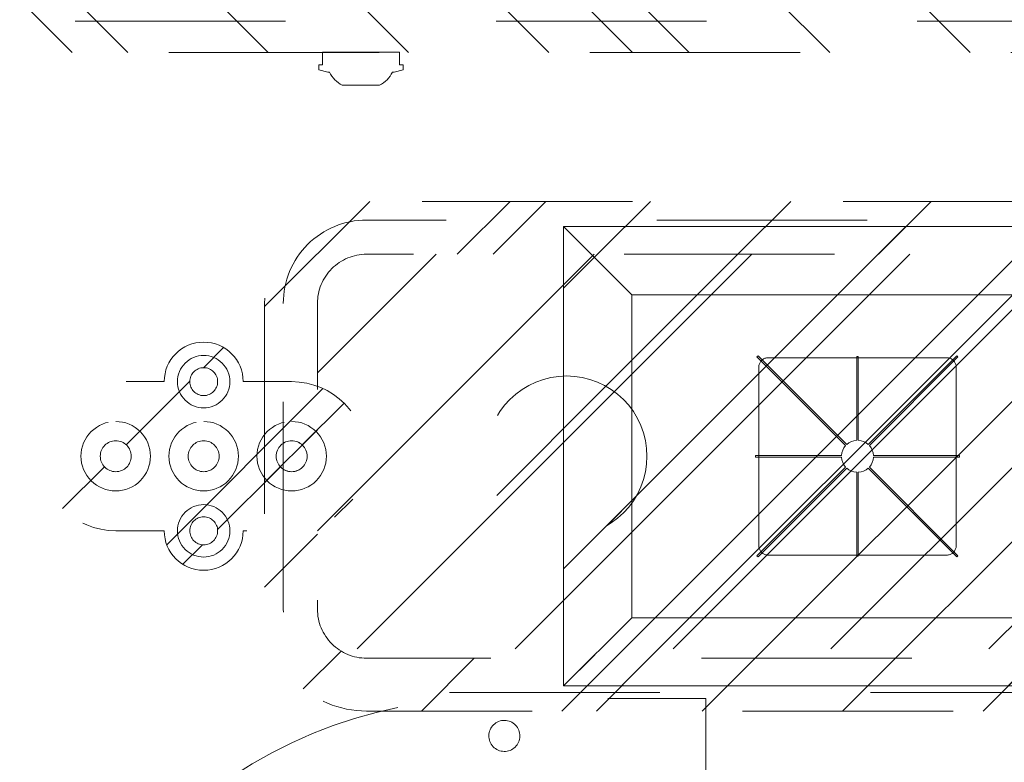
# Model space of a CAD drawing. Header units: inches. Extents: x -456 to -299, y -255 to -14.
# Tile 34 of 45: x -382.01 to -375.78, y -27.37 to -22.66. Entities that reach past the tile are written whole.
import ezdxf

# ---------------------------------------------------------------- set-up
doc = ezdxf.new("R2010")
doc.units = ezdxf.units.IN
doc.header["$LTSCALE"] = 32
doc.header["$MEASUREMENT"] = 0
doc.header["$PDMODE"] = 1
doc.header["$PDSIZE"] = -2
doc.linetypes.add('Dash Style-1', pattern=[0.083328, 0.041656, -0.041672])
for name, color, linetype, lineweight in [('Black', 7, 'Continuous', 18), ('DashLine', 7, 'Dash Style-1', 13), ('DashLineFill', 7, 'Dash Style-1', 13), ('Dean-Bezel', 7, 'Continuous', 18), ('Drawing', 7, 'Continuous', 18), ('ElecComp', 7, 'Continuous', 25), ('Metal-Black', 7, 'Continuous', 18), ('None', 7, 'Continuous', 18), ('SolidLine', 7, 'Continuous', 15), ('Wood_1-H', 7, 'Continuous', 13)]:
    doc.layers.add(name, color=color, linetype=linetype, lineweight=lineweight)
doc.layers.add('Metal-Leg', color=7, linetype='Continuous', lineweight=18, true_color=0x4c4c4c)
doc.layers.add('Textile-Cushion', color=7, linetype='Continuous', lineweight=18, true_color=0x4c4c4c)
pattern_1 = [(45, (0, 0), (-1.613, 1.9357), []), (45, (-1.0608, 1.0608), (-0.472346, 0.41676), [])]

# ---------------------------------------------------------------- blocks, each defined once
blk = doc.blocks.new('Group-31')
at = {"layer": 'Textile-Cushion', "color": 31, "linetype": 'Continuous', "true_color": 0xffc198}
for p, q in [((-4.9174, 1.2795), (-5.6693, 0.5276)), ((-3.9174, 1.2795), (-5.6693, -0.4724)), ((-2.9174, 1.2795), (-5.4174, -1.2204)), ((-1.9174, 1.2795), (-4.4174, -1.2204)), ((-0.9174, 1.2795), (-3.4174, -1.2204)), ((0.0826, 1.2795), (-2.4174, -1.2204)), ((1.0826, 1.2795), (-1.4174, -1.2204)), ((2.0826, 1.2795), (-0.4174, -1.2204)), ((3.0826, 1.2795), (0.5826, -1.2204)), ((4.0826, 1.2795), (1.5826, -1.2204)), ((5.0826, 1.2795), (2.5826, -1.2204)), ((5.6693, 0.8662), (3.5826, -1.2204)), ((5.6693, -0.1338), (4.5826, -1.2204))]:
    blk.add_line(p, q, dxfattribs=at)
blk = doc.blocks.new('SlateShroudSleeve (2D)')
at = {"layer": 'DashLineFill', "linetype": 'Continuous', "lineweight": 13}
h = blk.add_hatch(dxfattribs=at)
h.set_pattern_fill('Steel', color=253, style=0, pattern_type=2)
h.set_pattern_definition(pattern_1)
edge = h.paths.add_edge_path()
edge.add_line((-6.0039, 0.9685), (-6.0039, -0.9685))
edge.add_arc((-5.3583, -0.9685), 0.6457, 180, 225)
edge.add_arc((-5.3583, -0.9685), 0.6457, 225, 270)
edge.add_line((-5.3583, -1.6142), (5.3583, -1.6142))
edge.add_arc((5.3583, -0.9685), 0.6457, 270, 360)
edge.add_line((6.0039, -0.9685), (6.0039, 0.9685))
edge.add_arc((5.3583, 0.9685), 0.6457, 0, 45)
edge.add_arc((5.3583, 0.9685), 0.6457, 45, 90)
edge.add_line((5.3583, 1.6142), (-5.3583, 1.6142))
edge.add_arc((-5.3583, 0.9685), 0.6457, 90, 180)
edge.add_line((-6.0039, 0.9685), (-6.0039, 0.9685))
edge = h.paths.add_edge_path()
edge.add_arc((5.3583, -0.9685), 0.311, 270, 360)
edge.add_line((5.6693, -0.9685), (5.6693, 0.9685))
edge.add_arc((5.3583, 0.9685), 0.311, 360, 405)
edge.add_arc((5.3583, 0.9685), 0.311, 45, 90)
edge.add_line((5.3583, 1.2795), (-5.3583, 1.2795))
edge.add_arc((-5.3583, 0.9685), 0.311, 90, 180)
edge.add_line((-5.6693, 0.9685), (-5.6693, -0.9685))
edge.add_arc((-5.3583, -0.9685), 0.311, 180, 225)
edge.add_arc((-5.3583, -0.9685), 0.311, 225, 270)
edge.add_line((-5.3583, -1.2795), (5.3583, -1.2795))
at = {"layer": 'DashLine', "lineweight": 13, "transparency": 33554687, "flags": 128}
blk.add_lwpolyline([(-5.8858, 0.9685, -0.414214), (-5.3583, 1.4961), (5.3583, 1.4961, -0.414214), (5.8858, 0.9685), (5.8858, -0.9685, -0.414214), (5.3583, -1.4961), (-5.3583, -1.4961, -0.414214), (-5.8858, -0.9685)], format="xyb", close=True, dxfattribs=at)
at = {"layer": 'DashLineFill', "lineweight": 13, "flags": 128}
for points in [[(-6.0039, 0.9685), (-6.0039, -0.9685, 0.198912), (-5.8148, -1.4251, 0.198912), (-5.3583, -1.6142), (5.3583, -1.6142, 0.414214), (6.0039, -0.9685), (6.0039, 0.9685, 0.198912), (5.8148, 1.4251, 0.198912), (5.3583, 1.6142), (-5.3583, 1.6142, 0.414214), (-6.0039, 0.9685)], [(5.3583, -1.2795, 0.414214), (5.6693, -0.9685), (5.6693, 0.9685, 0.198912), (5.5782, 1.1884, 0.198912), (5.3583, 1.2795), (-5.3583, 1.2795, 0.414214), (-5.6693, 0.9685), (-5.6693, -0.9685, 0.198912), (-5.5782, -1.1884, 0.198912), (-5.3583, -1.2795)]]:
    blk.add_lwpolyline(points, format="xyb", close=True, dxfattribs=at)
at = {"layer": 'SolidLine', "linetype": 'Continuous', "lineweight": 5}
blk.add_point((0, 0), dxfattribs=at)
at = {"layer": 'Textile-Cushion', "linetype": 'Continuous', "lineweight": 5}
blk.add_point((0, 0), dxfattribs=at)
at = {"layer": 'Textile-Cushion', "color": 31, "true_color": 0xffc198}
blk.add_blockref('Group-31', (0, 0), dxfattribs=at)
blk = doc.blocks.new('Group-33')
at = {"layer": 'Wood_1-H', "color": 7}
blk.add_blockref('SlateShroudSleeve (2D)', (45, -10.1969), dxfattribs=at)
blk = doc.blocks.new('Group-34')
at = {"layer": 'None'}
blk.add_blockref('Group-33', (0, 0), dxfattribs=at)
blk = doc.blocks.new('SL Lowboy Top (2D)')
at = {"layer": 'None'}
blk.add_blockref('Group-34', (0, 0), dxfattribs=at)
at = {"layer": 'Drawing', "color": 0, "flags": 1}
for tag in ['Tag', 'Catalog', 'Option1', 'Option2', 'Option3', 'Option4', 'Option5', 'Option6', 'Option7', 'Option8', 'Option9', 'Option10', 'Option11', 'Option12', 'Custom', 'FinishGroup', 'Discount', 'Item2', 'Item3', 'Item6', 'Item8', 'Item9', 'Item10', 'Item12', 'Item13', 'Item16', 'Item18', 'Item19', 'Item20', 'Item21', 'Item22', 'Item23', 'Item24', 'Item25', 'Item1', 'Item4', 'Item5', 'Item7', 'Item11', 'Item14', 'Item15', 'Item17']:
    blk.add_attdef(tag, (-60, -24.2677), '', height=0.00709, dxfattribs=at)
blk = doc.blocks.new('1BPJHN-ShroudBracket (2D)')
at = {"layer": 'DashLineFill', "linetype": 'Continuous', "lineweight": 13}
h = blk.add_hatch(dxfattribs=at)
h.set_pattern_fill('Steel', color=253, style=0, pattern_type=2)
h.set_pattern_definition(pattern_1)
edge = h.paths.add_edge_path()
edge.add_line((0.5571, 0.4724), (0.25, 0.4724))
edge.add_arc((0, 0.4724), 0.25, 0, 180)
edge.add_line((-0.25, 0.4724), (-0.5571, 0.4724))
edge.add_arc((-0.5571, 0), 0.4724, 90, 270)
edge.add_line((-0.5571, -0.4724), (-0.25, -0.4724))
edge.add_arc((0, -0.4724), 0.25, 180, 360)
edge.add_line((0.25, -0.4724), (0.5571, -0.4724))
edge.add_arc((0.5571, 0), 0.4724, 270, 450)
edge.add_line((0.5571, 0.4724), (0.5571, 0.4724))
edge = h.paths.add_edge_path()
edge.add_arc((0, 0), 0.0979, 180, 360)
edge.add_arc((0, 0), 0.0979, 0, 180)
edge.add_line((-0.098, 0), (-0.098, 0))
edge = h.paths.add_edge_path()
edge.add_arc((0, 0.4724), 0.0885, 180, 360)
edge.add_arc((0, 0.4724), 0.0885, 0, 180)
edge.add_line((-0.0885, 0.4724), (-0.0885, 0.4724))
edge = h.paths.add_edge_path()
edge.add_arc((-0.5571, 0), 0.098, 180, 360)
edge.add_arc((-0.5571, 0), 0.098, 0, 180)
edge.add_line((-0.655, 0), (-0.655, 0))
edge = h.paths.add_edge_path()
edge.add_arc((0.5571, 0), 0.098, 180, 360)
edge.add_arc((0.5571, 0), 0.098, 0, 180)
edge.add_line((0.4591, 0), (0.4591, 0))
edge = h.paths.add_edge_path()
edge.add_arc((0, -0.4724), 0.0885, 180, 360)
edge.add_arc((0, -0.4724), 0.0885, 0, 180)
edge.add_line((-0.0885, -0.4724), (-0.0885, -0.4724))
at = {"layer": 'DashLine', "flags": 128}
for points in [[(0, 0.6384), (0.0163, 0.6376), (0.0324, 0.6353), (0.0482, 0.6313), (0.0635, 0.6258), (0.0783, 0.6188), (0.0922, 0.6105), (0.1053, 0.6008), (0.1174, 0.5898), (0.1283, 0.5778), (0.138, 0.5647), (0.1464, 0.5507), (0.1534, 0.536), (0.1589, 0.5206), (0.1628, 0.5048), (0.1652, 0.4887), (0.166, 0.4724), (0.1652, 0.4562), (0.1628, 0.4401), (0.1589, 0.4243), (0.1534, 0.4089), (0.1464, 0.3942), (0.138, 0.3802), (0.1283, 0.3671), (0.1174, 0.3551), (0.1053, 0.3441), (0.0922, 0.3344), (0.0783, 0.326), (0.0635, 0.3191), (0.0482, 0.3136), (0.0324, 0.3096), (0.0163, 0.3072), (0, 0.3064), (-0.0163, 0.3072), (-0.0324, 0.3096), (-0.0482, 0.3136), (-0.0635, 0.3191), (-0.0783, 0.326), (-0.0922, 0.3344), (-0.1053, 0.3441), (-0.1174, 0.3551), (-0.1283, 0.3671), (-0.138, 0.3802), (-0.1464, 0.3942), (-0.1534, 0.4089), (-0.1589, 0.4243), (-0.1628, 0.4401), (-0.1652, 0.4562), (-0.166, 0.4724), (-0.1652, 0.4887), (-0.1628, 0.5048), (-0.1589, 0.5206), (-0.1534, 0.536), (-0.1464, 0.5507), (-0.138, 0.5647), (-0.1283, 0.5778), (-0.1174, 0.5898), (-0.1053, 0.6008), (-0.0922, 0.6105), (-0.0783, 0.6188), (-0.0635, 0.6258), (-0.0482, 0.6313), (-0.0324, 0.6353), (-0.0163, 0.6376)], [(-0.5571, 0.22), (-0.5355, 0.2189), (-0.5142, 0.2158), (-0.4932, 0.2105), (-0.4729, 0.2033), (-0.4534, 0.194), (-0.4349, 0.1829), (-0.4175, 0.1701), (-0.4015, 0.1556), (-0.387, 0.1396), (-0.3742, 0.1222), (-0.3631, 0.1037), (-0.3538, 0.0842), (-0.3466, 0.0639), (-0.3413, 0.0429), (-0.3381, 0.0216), (-0.3371, 0), (-0.3381, -0.0216), (-0.3413, -0.0429), (-0.3466, -0.0639), (-0.3538, -0.0842), (-0.3631, -0.1037), (-0.3742, -0.1222), (-0.387, -0.1396), (-0.4015, -0.1556), (-0.4175, -0.1701), (-0.4349, -0.1829), (-0.4534, -0.194), (-0.4729, -0.2033), (-0.4932, -0.2105), (-0.5142, -0.2158), (-0.5355, -0.2189), (-0.5571, -0.22), (-0.5787, -0.2189), (-0.6, -0.2158), (-0.6209, -0.2105), (-0.6413, -0.2033), (-0.6608, -0.194), (-0.6793, -0.1829), (-0.6967, -0.1701), (-0.7127, -0.1556), (-0.7271, -0.1396), (-0.74, -0.1222), (-0.7511, -0.1037), (-0.7603, -0.0842), (-0.7676, -0.0639), (-0.7729, -0.0429), (-0.776, -0.0216), (-0.7771, 0), (-0.776, 0.0216), (-0.7729, 0.0429), (-0.7676, 0.0639), (-0.7603, 0.0842), (-0.7511, 0.1037), (-0.74, 0.1222), (-0.7271, 0.1396), (-0.7127, 0.1556), (-0.6967, 0.1701), (-0.6793, 0.1829), (-0.6608, 0.194), (-0.6413, 0.2033), (-0.6209, 0.2105), (-0.6, 0.2158), (-0.5787, 0.2189)], [(0, 0.22), (0.0216, 0.2189), (0.0429, 0.2158), (0.0639, 0.2105), (0.0842, 0.2033), (0.1037, 0.194), (0.1222, 0.1829), (0.1396, 0.1701), (0.1556, 0.1556), (0.1701, 0.1396), (0.1829, 0.1222), (0.194, 0.1037), (0.2033, 0.0842), (0.2105, 0.0639), (0.2158, 0.0429), (0.2189, 0.0216), (0.22, 0), (0.2189, -0.0216), (0.2158, -0.0429), (0.2105, -0.0639), (0.2033, -0.0842), (0.194, -0.1037), (0.1829, -0.1222), (0.1701, -0.1396), (0.1556, -0.1556), (0.1396, -0.1701), (0.1222, -0.1829), (0.1037, -0.194), (0.0842, -0.2033), (0.0639, -0.2105), (0.0429, -0.2158), (0.0216, -0.2189), (0, -0.22), (-0.0216, -0.2189), (-0.0429, -0.2158), (-0.0639, -0.2105), (-0.0842, -0.2033), (-0.1037, -0.194), (-0.1222, -0.1829), (-0.1396, -0.1701), (-0.1556, -0.1556), (-0.1701, -0.1396), (-0.1829, -0.1222), (-0.194, -0.1037), (-0.2033, -0.0842), (-0.2105, -0.0639), (-0.2158, -0.0429), (-0.2189, -0.0216), (-0.22, 0), (-0.2189, 0.0216), (-0.2158, 0.0429), (-0.2105, 0.0639), (-0.2033, 0.0842), (-0.194, 0.1037), (-0.1829, 0.1222), (-0.1701, 0.1396), (-0.1556, 0.1556), (-0.1396, 0.1701), (-0.1222, 0.1829), (-0.1037, 0.194), (-0.0842, 0.2033), (-0.0639, 0.2105), (-0.0429, 0.2158), (-0.0216, 0.2189)], [(0.5571, 0.22), (0.5787, 0.2189), (0.6, 0.2158), (0.6209, 0.2105), (0.6413, 0.2033), (0.6608, 0.194), (0.6793, 0.1829), (0.6967, 0.1701), (0.7127, 0.1556), (0.7271, 0.1396), (0.74, 0.1222), (0.7511, 0.1037), (0.7603, 0.0842), (0.7676, 0.0639), (0.7729, 0.0429), (0.776, 0.0216), (0.7771, 0), (0.776, -0.0216), (0.7729, -0.0429), (0.7676, -0.0639), (0.7603, -0.0842), (0.7511, -0.1037), (0.74, -0.1222), (0.7271, -0.1396), (0.7127, -0.1556), (0.6967, -0.1701), (0.6793, -0.1829), (0.6608, -0.194), (0.6413, -0.2033), (0.6209, -0.2105), (0.6, -0.2158), (0.5787, -0.2189), (0.5571, -0.22), (0.5355, -0.2189), (0.5142, -0.2158), (0.4932, -0.2105), (0.4729, -0.2033), (0.4534, -0.194), (0.4349, -0.1829), (0.4175, -0.1701), (0.4015, -0.1556), (0.387, -0.1396), (0.3742, -0.1222), (0.3631, -0.1037), (0.3538, -0.0842), (0.3466, -0.0639), (0.3413, -0.0429), (0.3381, -0.0216), (0.3371, 0), (0.3381, 0.0216), (0.3413, 0.0429), (0.3466, 0.0639), (0.3538, 0.0842), (0.3631, 0.1037), (0.3742, 0.1222), (0.387, 0.1396), (0.4015, 0.1556), (0.4175, 0.1701), (0.4349, 0.1829), (0.4534, 0.194), (0.4729, 0.2033), (0.4932, 0.2105), (0.5142, 0.2158), (0.5355, 0.2189)], [(0.5571, 0.0979), (0.5667, 0.0975), (0.5762, 0.0961), (0.5855, 0.0937), (0.5946, 0.0905), (0.6033, 0.0864), (0.6115, 0.0814), (0.6192, 0.0757), (0.6263, 0.0693), (0.6328, 0.0621), (0.6385, 0.0544), (0.6435, 0.0462), (0.6476, 0.0375), (0.6508, 0.0284), (0.6532, 0.0191), (0.6546, 0.0096), (0.655, 0), (0.6546, -0.0096), (0.6532, -0.0191), (0.6508, -0.0284), (0.6476, -0.0375), (0.6435, -0.0462), (0.6385, -0.0544), (0.6328, -0.0621), (0.6263, -0.0693), (0.6192, -0.0757), (0.6115, -0.0814), (0.6033, -0.0864), (0.5946, -0.0905), (0.5855, -0.0937), (0.5762, -0.0961), (0.5667, -0.0975), (0.5571, -0.098), (0.5475, -0.0975), (0.538, -0.0961), (0.5287, -0.0937), (0.5196, -0.0905), (0.5109, -0.0864), (0.5027, -0.0814), (0.4949, -0.0757), (0.4878, -0.0693), (0.4814, -0.0621), (0.4756, -0.0544), (0.4707, -0.0462), (0.4666, -0.0375), (0.4634, -0.0284), (0.461, -0.0191), (0.4596, -0.0096), (0.4591, 0), (0.4596, 0.0096), (0.461, 0.0191), (0.4634, 0.0284), (0.4666, 0.0375), (0.4707, 0.0462), (0.4756, 0.0544), (0.4814, 0.0621), (0.4878, 0.0693), (0.4949, 0.0757), (0.5027, 0.0814), (0.5109, 0.0864), (0.5196, 0.0905), (0.5287, 0.0937), (0.538, 0.0961), (0.5475, 0.0975)], [(0, -0.3064), (0.0163, -0.3072), (0.0324, -0.3096), (0.0482, -0.3136), (0.0635, -0.3191), (0.0783, -0.326), (0.0922, -0.3344), (0.1053, -0.3441), (0.1174, -0.3551), (0.1283, -0.3671), (0.138, -0.3802), (0.1464, -0.3942), (0.1534, -0.4089), (0.1589, -0.4243), (0.1628, -0.4401), (0.1652, -0.4562), (0.166, -0.4724), (0.1652, -0.4887), (0.1628, -0.5048), (0.1589, -0.5206), (0.1534, -0.536), (0.1464, -0.5507), (0.138, -0.5647), (0.1283, -0.5778), (0.1174, -0.5898), (0.1053, -0.6008), (0.0922, -0.6105), (0.0783, -0.6188), (0.0635, -0.6258), (0.0482, -0.6313), (0.0324, -0.6353), (0.0163, -0.6376), (0, -0.6384), (-0.0163, -0.6376), (-0.0324, -0.6353), (-0.0482, -0.6313), (-0.0635, -0.6258), (-0.0783, -0.6188), (-0.0922, -0.6105), (-0.1053, -0.6008), (-0.1174, -0.5898), (-0.1283, -0.5778), (-0.138, -0.5647), (-0.1464, -0.5507), (-0.1534, -0.536), (-0.1589, -0.5206), (-0.1628, -0.5048), (-0.1652, -0.4887), (-0.166, -0.4724), (-0.1652, -0.4562), (-0.1628, -0.4401), (-0.1589, -0.4243), (-0.1534, -0.4089), (-0.1464, -0.3942), (-0.138, -0.3802), (-0.1283, -0.3671), (-0.1174, -0.3551), (-0.1053, -0.3441), (-0.0922, -0.3344), (-0.0783, -0.326), (-0.0635, -0.3191), (-0.0482, -0.3136), (-0.0324, -0.3096), (-0.0163, -0.3072)]]:
    blk.add_lwpolyline(points, close=True, dxfattribs=at)
at = {"layer": 'DashLineFill', "flags": 128}
for points in [[(0.5571, 0.4724), (0.25, 0.4724, 1), (-0.25, 0.4724), (-0.5571, 0.4724, 1), (-0.5571, -0.4724), (-0.25, -0.4724, 1), (0.25, -0.4724), (0.5571, -0.4724, 1), (0.5571, 0.4724)], [(-0.0885, 0.4724, 1), (0.0885, 0.4724, 1), (-0.0885, 0.4724)], [(-0.655, 0, 1), (-0.4591, 0, 1), (-0.655, 0)], [(-0.098, 0, 1), (0.0979, 0, 1), (-0.098, 0)], [(0.4591, 0, 1), (0.655, 0, 1), (0.4591, 0)], [(-0.0885, -0.4724, 1), (0.0885, -0.4724, 1), (-0.0885, -0.4724)]]:
    blk.add_lwpolyline(points, format="xyb", close=True, dxfattribs=at)
blk = doc.blocks.new('Group-39')
at = {"layer": 'SolidLine', "color": 7}
blk.add_blockref('1BPJHN-ShroudBracket (2D)', (-6.3898, -4.8819), dxfattribs=at)
blk = doc.blocks.new('1BRPT9-Bracket (2D)')
at = {"layer": 'DashLineFill', "linetype": 'Continuous', "lineweight": 13}
h = blk.add_hatch(dxfattribs=at)
h.set_pattern_fill('Steel', color=253, style=0, pattern_type=2)
h.set_pattern_definition(pattern_1)
edge = h.paths.add_edge_path()
edge.add_arc((1.6779, -8.4882), 0.252, 270, 360)
edge.add_line((1.9299, -8.4882), (1.9299, -7.4803))
edge.add_line((1.9299, -7.4803), (2.3236, -7.4803))
edge.add_line((2.3236, -7.4803), (2.3236, 7.4611))
edge.add_line((2.3236, 7.4611), (1.9299, 7.4803))
edge.add_line((1.9299, 7.4803), (1.9299, 8.4882))
edge.add_arc((1.6779, 8.4882), 0.252, 360, 450)
edge.add_line((1.6779, 8.7402), (-2.3221, 8.7402))
edge.add_line((-2.3221, 8.7402), (-2.3221, -8.7402))
edge.add_line((-2.3221, -8.7402), (1.6779, -8.7402))
at = {"layer": 'DashLineFill'}
blk.add_line((2.1268, 7.4611), (2.1268, -7.4803), dxfattribs=at)
at = {"layer": 'DashLineFill', "flags": 128}
blk.add_lwpolyline([(1.6779, -8.7402, 0.414214), (1.9299, -8.4882), (1.9299, -7.4803), (2.3236, -7.4803), (2.3236, 7.4611), (1.9299, 7.4803), (1.9299, 8.4882, 0.414214), (1.6779, 8.7402), (-2.3221, 8.7402), (-2.3221, -8.7402)], format="xyb", close=True, dxfattribs=at)
blk = doc.blocks.new('TL14_upper_leg (2D)')
at = {"layer": 'SolidLine', "flags": 128}
blk.add_lwpolyline([(2.3228, -5.15), (2.4016, -5.15), (2.4016, -5.126), (2.4341, -5.126), (2.4493, -5.1829), (2.4493, -5.1945, -0.157975), (2.5315, -5.2756), (2.5315, -5.5118, -0.156027), (2.4493, -5.5928), (2.4493, -5.6045), (2.4341, -5.6614), (2.4016, -5.6614), (2.4016, -5.6374), (2.3228, -5.6374)], format="xyb", close=True, dxfattribs=at)
blk = doc.blocks.new('StructEnd-C (2D)')
at = {"layer": 'Metal-Black', "color": 7}
blk.add_blockref('1BRPT9-Bracket (2D)', (0, 0), dxfattribs=at)
at = {"layer": 'Metal-Leg', "color": 7}
blk.add_blockref('TL14_upper_leg (2D)', (0, 0), dxfattribs=at)
blk = doc.blocks.new('1BRPXC_Power_Pantry_42x12 (2D)')
at = {"layer": 'DashLine', "flags": 128}
blk.add_lwpolyline([(-7.5, 18.0906, -0.414214), (-4.5866, 21.0039), (-3.2087, 21.0039), (-3.2087, 20.2896), (3.2087, 20.2896), (3.2087, 21.0039), (4.5866, 21.0039, -0.414214), (7.5, 18.0906)], format="xyb", dxfattribs=at)
blk.add_lwpolyline([(-4.4648, 20.8639), (-4.4554, 20.8614), (-4.4464, 20.858), (-4.4378, 20.8537), (-4.4296, 20.8486), (-4.4219, 20.8427), (-4.4149, 20.8361), (-4.4085, 20.8288), (-4.4029, 20.8209), (-4.3981, 20.8125), (-4.3941, 20.8037), (-4.391, 20.7946), (-4.3888, 20.7852), (-4.3876, 20.7756), (-4.3873, 20.766), (-4.3879, 20.7563), (-4.3895, 20.7468), (-4.392, 20.7375), (-4.3955, 20.7284), (-4.3997, 20.7198), (-4.4049, 20.7116), (-4.4107, 20.7039), (-4.4174, 20.6969), (-4.4246, 20.6905), (-4.4325, 20.6849), (-4.4409, 20.6801), (-4.4497, 20.6761), (-4.4588, 20.673), (-4.4682, 20.6709), (-4.4778, 20.6696), (-4.4875, 20.6693), (-4.4971, 20.67), (-4.5066, 20.6715), (-4.516, 20.6741), (-4.525, 20.6775), (-4.5336, 20.6818), (-4.5418, 20.6869), (-4.5495, 20.6928), (-4.5565, 20.6994), (-4.5629, 20.7067), (-4.5685, 20.7145), (-4.5733, 20.7229), (-4.5773, 20.7317), (-4.5804, 20.7408), (-4.5826, 20.7503), (-4.5838, 20.7598), (-4.5841, 20.7695), (-4.5835, 20.7791), (-4.5819, 20.7886), (-4.5794, 20.798), (-4.5759, 20.807), (-4.5717, 20.8157), (-4.5665, 20.8239), (-4.5607, 20.8315), (-4.554, 20.8386), (-4.5468, 20.8449), (-4.5389, 20.8505), (-4.5305, 20.8553), (-4.5217, 20.8593), (-4.5126, 20.8624), (-4.5032, 20.8646), (-4.4936, 20.8658), (-4.4839, 20.8661), (-4.4743, 20.8655)], close=True, dxfattribs=at)
blk = doc.blocks.new('Group-68')
at = {"layer": 'None'}
blk.add_blockref('Group-39', (0, 0), dxfattribs=at)
at = {"layer": 'SolidLine', "color": 7, "rotation": 270}
blk.add_blockref('StructEnd-C (2D)', (0, 0), dxfattribs=at)
at = {"layer": 'SolidLine', "color": 7}
blk.add_blockref('1BRPXC_Power_Pantry_42x12 (2D)', (0, -27.4213), dxfattribs=at)
blk = doc.blocks.new('SL Floating Runoff Desk (2D)')
at = {"layer": 'None'}
blk.add_blockref('Group-68', (0, 0), dxfattribs=at)
at = {"layer": 'Drawing', "color": 0, "flags": 1}
for tag in ['Tag', 'Catalog', 'Option1', 'Option2', 'Option3', 'Option4', 'Option5', 'Option6', 'Option7', 'Option8', 'Option9', 'Option10', 'Option11', 'Option12', 'Custom', 'FinishGroup', 'Discount', 'Item2', 'Item3', 'Item6', 'Item8', 'Item9', 'Item10', 'Item12', 'Item13', 'Item16', 'Item18', 'Item19', 'Item20', 'Item21', 'Item22', 'Item23', 'Item24', 'Item25', 'Item1', 'Item4', 'Item5', 'Item7', 'Item11', 'Item14', 'Item15', 'Item17']:
    blk.add_attdef(tag, (-30, -74.8189), '', height=0.00709, dxfattribs=at)
blk = doc.blocks.new('Group-73')
at = {"layer": 'Dean-Bezel'}
for p, q in [((4.11, 1.4545), (-4.11, 1.4545)), ((-4.11, 1.4545), (-4.11, -1.4545)), ((-4.0735, 1.4178), (-4.11, 1.4545)), ((4.0531, 1.3974), (4.11, 1.4545)), ((4.11, 1.4545), (4.11, -1.4545)), ((-3.9184, 1.2621), (-4.0735, 1.4178)), ((4.0531, 1.3974), (4.0117, 1.3558)), ((3.9668, 1.3107), (3.9184, 1.2621)), ((3.9668, 1.3107), (4.0117, 1.3558)), ((-3.6805, 1.024), (-3.6797, 1.023)), ((-3.6785, 1.023), (-3.6797, 1.023)), ((3.6797, 1.023), (3.6785, 1.023)), ((3.6805, 1.024), (3.6797, 1.023)), ((-2.8253, 0.6231), (-2.8201, 0.6238)), ((-2.8201, 0.6238), (-2.815, 0.624)), ((-1.6831, 0.624), (-2.815, 0.624)), ((-1.6831, 0.624), (-1.678, 0.6238)), ((-1.678, 0.6238), (-1.6729, 0.6231)), ((-2.8738, 0.5701), (-2.8741, -0.5669)), ((-2.8738, 0.5701), (-2.8732, 0.5752)), ((-2.8732, 0.5752), (-2.872, 0.5802)), ((-2.872, 0.5802), (-2.8705, 0.5851)), ((-2.8705, 0.5851), (-2.8685, 0.5899)), ((-2.8685, 0.5899), (-2.8661, 0.5945)), ((-2.8661, 0.5945), (-2.8634, 0.5988)), ((-2.8634, 0.5988), (-2.8602, 0.6029)), ((-2.8602, 0.6029), (-2.8568, 0.6067)), ((-2.8568, 0.6067), (-2.853, 0.6102)), ((-2.853, 0.6102), (-2.8489, 0.6133)), ((-2.8489, 0.6133), (-2.8445, 0.6161)), ((-2.8445, 0.6161), (-2.84, 0.6185)), ((-2.84, 0.6185), (-2.8352, 0.6204)), ((-2.8352, 0.6204), (-2.8303, 0.622)), ((-2.8303, 0.622), (-2.8253, 0.6231)), ((-1.6729, 0.6231), (-1.6678, 0.622)), ((-1.6678, 0.622), (-1.6629, 0.6204)), ((-1.6629, 0.6204), (-1.6582, 0.6185)), ((-1.6582, 0.6185), (-1.6536, 0.6161)), ((-1.6536, 0.6161), (-1.6492, 0.6133)), ((-1.6492, 0.6133), (-1.6451, 0.6102)), ((-1.6451, 0.6102), (-1.6414, 0.6067)), ((-1.6414, 0.6067), (-1.6379, 0.6029)), ((-1.6379, 0.6029), (-1.6347, 0.5988)), ((-1.6347, 0.5988), (-1.632, 0.5945)), ((-1.632, 0.5945), (-1.6296, 0.5899)), ((-1.6296, 0.5899), (-1.6276, 0.5851)), ((-1.6276, 0.5851), (-1.6261, 0.5802)), ((-1.6261, 0.5802), (-1.625, 0.5752)), ((-1.625, 0.5752), (-1.6243, 0.5701)), ((-1.6243, 0.5701), (-1.6241, -0.5669)), ((-1.0997, 0.4362), (-1.0997, -0.0282)), ((-0.8903, 0.4362), (-1.0997, 0.4362)), ((-1.0406, 0.0309), (-1.0406, 0.3771)), ((-0.9494, 0.3771), (-1.0406, 0.3771)), ((-0.9494, 0.3771), (-0.9494, 0.0309)), ((-0.8903, -0.0282), (-0.8903, 0.4362)), ((-0.5997, 0.4037), (-0.5997, 0.0043)), ((-0.3904, 0.4037), (-0.5997, 0.4037)), ((-0.3904, 0.0043), (-0.3904, 0.4037)), ((0.6289, 0.4307), (0.5843, 0.3861)), ((0.5843, 0.3861), (0.5843, 0.264)), ((0.8731, 0.4307), (0.6289, 0.4307)), ((0.8731, 0.4307), (0.9177, 0.3861)), ((0.9177, 0.264), (0.9177, 0.3861)), ((-0.5406, 0.0634), (-0.5406, 0.3446)), ((-0.4494, 0.3446), (-0.5406, 0.3446)), ((-0.4494, 0.3446), (-0.4494, 0.0634)), ((0.6434, 0.3617), (0.6533, 0.3716)), ((0.6434, 0.264), (0.6434, 0.3617)), ((0.8487, 0.3716), (0.6533, 0.3716)), ((0.8487, 0.3716), (0.8586, 0.3617)), ((0.8586, 0.3617), (0.8582, 0.2546)), ((0.5843, 0.264), (0.5849, 0.2494)), ((0.5849, 0.2494), (0.5869, 0.235)), ((0.6438, 0.2546), (0.6434, 0.264)), ((0.645, 0.2453), (0.6438, 0.2546)), ((0.8582, 0.2546), (0.857, 0.2453)), ((0.9151, 0.235), (0.9171, 0.2494)), ((0.9171, 0.2494), (0.9177, 0.264)), ((0.5869, 0.235), (0.59, 0.2208)), ((0.59, 0.2208), (0.5944, 0.207)), ((0.6, 0.1935), (0.5944, 0.207)), ((0.6, 0.1935), (0.6067, 0.1807)), ((0.647, 0.2362), (0.645, 0.2453)), ((0.6499, 0.2272), (0.647, 0.2362)), ((0.6535, 0.2185), (0.6499, 0.2272)), ((0.6578, 0.2102), (0.6535, 0.2185)), ((0.6628, 0.2023), (0.6578, 0.2102)), ((0.6686, 0.1948), (0.6628, 0.2023)), ((0.6749, 0.1879), (0.6686, 0.1948)), ((0.6818, 0.1816), (0.6749, 0.1879)), ((0.8271, 0.1879), (0.8202, 0.1816)), ((0.8334, 0.1948), (0.8271, 0.1879)), ((0.8392, 0.2023), (0.8334, 0.1948)), ((0.8442, 0.2102), (0.8392, 0.2023)), ((0.8485, 0.2185), (0.8442, 0.2102)), ((0.8521, 0.2272), (0.8485, 0.2185)), ((0.855, 0.2362), (0.8521, 0.2272)), ((0.857, 0.2453), (0.855, 0.2362)), ((0.8953, 0.1807), (0.902, 0.1935)), ((0.902, 0.1935), (0.9076, 0.207)), ((0.9076, 0.207), (0.912, 0.2208)), ((0.912, 0.2208), (0.9151, 0.235)), ((0.6067, 0.1807), (0.6145, 0.1684)), ((0.6145, 0.1684), (0.6233, 0.1569)), ((0.6233, 0.1569), (0.6332, 0.1462)), ((0.6332, 0.1462), (0.6439, 0.1363)), ((0.6439, 0.1363), (0.6554, 0.1275)), ((0.6554, 0.1275), (0.6677, 0.1197)), ((0.6893, 0.1759), (0.6818, 0.1816)), ((0.6972, 0.1708), (0.6893, 0.1759)), ((0.7055, 0.1665), (0.6972, 0.1708)), ((0.7142, 0.1629), (0.7055, 0.1665)), ((0.7232, 0.1601), (0.7142, 0.1629)), ((0.7323, 0.1581), (0.7232, 0.1601)), ((0.7416, 0.1568), (0.7323, 0.1581)), ((0.751, 0.1564), (0.7416, 0.1568)), ((0.7604, 0.1568), (0.751, 0.1564)), ((0.7697, 0.1581), (0.7604, 0.1568)), ((0.7788, 0.1601), (0.7697, 0.1581)), ((0.7878, 0.1629), (0.7788, 0.1601)), ((0.7965, 0.1665), (0.7878, 0.1629)), ((0.8048, 0.1708), (0.7965, 0.1665)), ((0.8127, 0.1759), (0.8048, 0.1708)), ((0.8202, 0.1816), (0.8127, 0.1759)), ((0.8343, 0.1197), (0.8466, 0.1275)), ((0.8466, 0.1275), (0.8581, 0.1363)), ((0.8581, 0.1363), (0.8688, 0.1462)), ((0.8688, 0.1462), (0.8787, 0.1569)), ((0.8787, 0.1569), (0.8875, 0.1684)), ((0.8875, 0.1684), (0.8953, 0.1807)), ((-0.4494, 0.0634), (-0.5406, 0.0634)), ((0.6677, 0.1197), (0.6806, 0.113)), ((0.6806, 0.113), (0.694, 0.1074)), ((0.694, 0.1074), (0.7079, 0.103)), ((0.7079, 0.103), (0.7221, 0.0999)), ((0.7221, 0.0999), (0.7365, 0.098)), ((0.7365, 0.098), (0.751, 0.0974)), ((0.751, 0.0974), (0.7655, 0.098)), ((0.7655, 0.098), (0.7799, 0.0999)), ((0.7799, 0.0999), (0.7941, 0.103)), ((0.7941, 0.103), (0.808, 0.1074)), ((0.808, 0.1074), (0.8214, 0.113)), ((0.8214, 0.113), (0.8343, 0.1197)), ((-0.9494, 0.0309), (-1.0406, 0.0309)), ((-0.3904, 0.0043), (-0.5997, 0.0043)), ((0.8963, 0.0282), (0.8963, -0.4362)), ((1.1057, 0.0282), (0.8963, 0.0282)), ((1.1057, -0.4362), (1.1057, 0.0282)), ((-0.8903, -0.0282), (-1.0997, -0.0282)), ((0.3964, -0.0043), (0.3964, -0.4037)), ((0.6057, -0.0043), (0.3964, -0.0043)), ((0.6057, -0.4037), (0.6057, -0.0043)), ((0.9554, -0.3771), (0.9554, -0.0309)), ((1.0466, -0.0309), (0.9554, -0.0309)), ((1.0466, -0.0309), (1.0466, -0.3771)), ((-0.8283, -0.1197), (-0.8406, -0.1275)), ((-0.8154, -0.113), (-0.8283, -0.1197)), ((-0.802, -0.1074), (-0.8154, -0.113)), ((-0.7881, -0.103), (-0.802, -0.1074)), ((-0.7739, -0.0999), (-0.7881, -0.103)), ((-0.7595, -0.098), (-0.7739, -0.0999)), ((-0.745, -0.0974), (-0.7595, -0.098)), ((-0.7305, -0.098), (-0.745, -0.0974)), ((-0.7161, -0.0999), (-0.7305, -0.098)), ((-0.7019, -0.103), (-0.7161, -0.0999)), ((-0.688, -0.1074), (-0.7019, -0.103)), ((-0.6746, -0.113), (-0.688, -0.1074)), ((-0.6617, -0.1197), (-0.6746, -0.113)), ((-0.6494, -0.1275), (-0.6617, -0.1197)), ((0.4554, -0.3446), (0.4554, -0.0634)), ((0.5466, -0.0634), (0.4554, -0.0634)), ((0.5466, -0.0634), (0.5466, -0.3446)), ((-0.8893, -0.1807), (-0.896, -0.1935)), ((-0.8815, -0.1684), (-0.8893, -0.1807)), ((-0.8727, -0.1569), (-0.8815, -0.1684)), ((-0.8628, -0.1462), (-0.8727, -0.1569)), ((-0.8521, -0.1363), (-0.8628, -0.1462)), ((-0.8406, -0.1275), (-0.8521, -0.1363)), ((-0.8211, -0.1879), (-0.8142, -0.1816)), ((-0.8142, -0.1816), (-0.8067, -0.1759)), ((-0.8067, -0.1759), (-0.7988, -0.1708)), ((-0.7988, -0.1708), (-0.7905, -0.1665)), ((-0.7905, -0.1665), (-0.7818, -0.1629)), ((-0.7818, -0.1629), (-0.7728, -0.1601)), ((-0.7728, -0.1601), (-0.7637, -0.1581)), ((-0.7637, -0.1581), (-0.7544, -0.1568)), ((-0.7544, -0.1568), (-0.745, -0.1564)), ((-0.745, -0.1564), (-0.7356, -0.1568)), ((-0.7356, -0.1568), (-0.7263, -0.1581)), ((-0.7263, -0.1581), (-0.7172, -0.1601)), ((-0.7172, -0.1601), (-0.7082, -0.1629)), ((-0.7082, -0.1629), (-0.6995, -0.1665)), ((-0.6995, -0.1665), (-0.6912, -0.1708)), ((-0.6912, -0.1708), (-0.6833, -0.1759)), ((-0.6833, -0.1759), (-0.6758, -0.1816)), ((-0.6758, -0.1816), (-0.6689, -0.1879)), ((-0.6379, -0.1363), (-0.6494, -0.1275)), ((-0.6272, -0.1462), (-0.6379, -0.1363)), ((-0.6173, -0.1569), (-0.6272, -0.1462)), ((-0.6085, -0.1684), (-0.6173, -0.1569)), ((-0.6007, -0.1807), (-0.6085, -0.1684)), ((-0.594, -0.1935), (-0.6007, -0.1807)), ((-0.9091, -0.235), (-0.9111, -0.2494)), ((-0.906, -0.2208), (-0.9091, -0.235)), ((-0.9016, -0.207), (-0.906, -0.2208)), ((-0.896, -0.1935), (-0.9016, -0.207)), ((-0.8522, -0.2546), (-0.851, -0.2453)), ((-0.851, -0.2453), (-0.849, -0.2362)), ((-0.849, -0.2362), (-0.8461, -0.2272)), ((-0.8461, -0.2272), (-0.8425, -0.2185)), ((-0.8425, -0.2185), (-0.8382, -0.2102)), ((-0.8382, -0.2102), (-0.8332, -0.2023)), ((-0.8332, -0.2023), (-0.8274, -0.1948)), ((-0.8274, -0.1948), (-0.8211, -0.1879)), ((-0.6689, -0.1879), (-0.6626, -0.1948)), ((-0.6626, -0.1948), (-0.6568, -0.2023)), ((-0.6568, -0.2023), (-0.6518, -0.2102)), ((-0.6518, -0.2102), (-0.6475, -0.2185)), ((-0.6475, -0.2185), (-0.6439, -0.2272)), ((-0.6439, -0.2272), (-0.641, -0.2362)), ((-0.641, -0.2362), (-0.639, -0.2453)), ((-0.639, -0.2453), (-0.6378, -0.2546)), ((-0.5884, -0.207), (-0.594, -0.1935)), ((-0.584, -0.2208), (-0.5884, -0.207)), ((-0.5809, -0.235), (-0.584, -0.2208)), ((-0.5789, -0.2494), (-0.5809, -0.235)), ((-0.9111, -0.2494), (-0.9117, -0.264)), ((-0.9117, -0.264), (-0.9117, -0.3861)), ((-0.8526, -0.3617), (-0.8522, -0.2546)), ((-0.6378, -0.2546), (-0.6374, -0.264)), ((-0.6374, -0.264), (-0.6374, -0.3617)), ((-0.5783, -0.264), (-0.5789, -0.2494)), ((-0.5783, -0.264), (-0.5783, -0.3861)), ((-0.8427, -0.3716), (-0.8526, -0.3617)), ((-0.6473, -0.3716), (-0.8427, -0.3716)), ((-0.6473, -0.3716), (-0.6374, -0.3617)), ((0.5466, -0.3446), (0.4554, -0.3446)), ((-0.9117, -0.3861), (-0.8671, -0.4307)), ((-0.6229, -0.4307), (-0.8671, -0.4307)), ((-0.6229, -0.4307), (-0.5783, -0.3861)), ((0.6057, -0.4037), (0.3964, -0.4037)), ((1.1057, -0.4362), (0.8963, -0.4362)), ((1.0466, -0.3771), (0.9554, -0.3771)), ((3.6785, -1.023), (3.6785, -0.5311)), ((-2.8738, -0.5721), (-2.8741, -0.5669)), ((-2.8732, -0.5772), (-2.8738, -0.5721)), ((-2.872, -0.5822), (-2.8732, -0.5772)), ((-2.8705, -0.5871), (-2.872, -0.5822)), ((-2.8685, -0.5919), (-2.8705, -0.5871)), ((-2.8661, -0.5965), (-2.8685, -0.5919)), ((-2.8634, -0.6008), (-2.8661, -0.5965)), ((-2.8602, -0.6049), (-2.8634, -0.6008)), ((-2.8568, -0.6087), (-2.8602, -0.6049)), ((-2.853, -0.6122), (-2.8568, -0.6087)), ((-2.8489, -0.6153), (-2.853, -0.6122)), ((-2.8445, -0.6181), (-2.8489, -0.6153)), ((-2.84, -0.6205), (-2.8445, -0.6181)), ((-2.8352, -0.6224), (-2.84, -0.6205)), ((-2.8303, -0.624), (-2.8352, -0.6224)), ((-1.6629, -0.6224), (-1.6678, -0.624)), ((-1.6582, -0.6205), (-1.6629, -0.6224)), ((-1.6536, -0.6181), (-1.6582, -0.6205)), ((-1.6492, -0.6153), (-1.6536, -0.6181)), ((-1.6451, -0.6122), (-1.6492, -0.6153)), ((-1.6414, -0.6087), (-1.6451, -0.6122)), ((-1.6379, -0.6049), (-1.6414, -0.6087)), ((-1.6347, -0.6008), (-1.6379, -0.6049)), ((-1.632, -0.5965), (-1.6347, -0.6008)), ((-1.6296, -0.5919), (-1.632, -0.5965)), ((-1.6276, -0.5871), (-1.6296, -0.5919)), ((-1.6261, -0.5822), (-1.6276, -0.5871)), ((-1.625, -0.5772), (-1.6261, -0.5822)), ((-1.6243, -0.5721), (-1.625, -0.5772)), ((-1.6241, -0.5669), (-1.6243, -0.5721)), ((-2.8253, -0.6251), (-2.8303, -0.624)), ((-2.8201, -0.6258), (-2.8253, -0.6251)), ((-2.815, -0.626), (-2.8201, -0.6258)), ((-1.6831, -0.626), (-2.815, -0.626)), ((-1.678, -0.6258), (-1.6831, -0.626)), ((-1.6729, -0.6251), (-1.678, -0.6258)), ((-1.6678, -0.624), (-1.6729, -0.6251)), ((3.6785, -1.023), (3.7267, -1.0712)), ((-4.11, -1.4545), (-3.9132, -1.2577)), ((4.11, -1.4545), (3.9132, -1.2577)), ((4.11, -1.4545), (-4.11, -1.4545))]:
    blk.add_line(p, q, dxfattribs=at)
blk = doc.blocks.new('Dean-PPUG-BK (2D)')
at = {"layer": 'DashLineFill', "linetype": 'Continuous', "lineweight": 13}
h = blk.add_hatch(dxfattribs=at)
h.set_pattern_fill('Steel', color=253, style=0, pattern_type=2)
h.set_pattern_definition(pattern_1)
h.paths.add_polyline_path([(-4.11, 1.4545), (4.11, 1.4545), (4.11, -1.4545), (-4.11, -1.4545)])
h = blk.add_hatch(dxfattribs=at)
h.set_pattern_fill('Steel', color=253, style=0, pattern_type=2)
h.set_pattern_definition(pattern_1)
h.paths.add_polyline_path([(-4.091, 0.5085), (-4.0412, 0.5061), (-3.9918, 0.4987), (-3.9434, 0.4866), (-3.8964, 0.4698), (-3.8513, 0.4485), (-3.8085, 0.4228), (-3.7684, 0.3931), (-3.7314, 0.3596), (-3.6979, 0.3226), (-3.6682, 0.2825), (-3.6425, 0.2397), (-3.6212, 0.1946), (-3.6044, 0.1476), (-3.5923, 0.0992), (-3.5849, 0.0498), (-3.5825, 0), (-3.5849, -0.0498), (-3.5923, -0.0992), (-3.6044, -0.1476), (-3.6212, -0.1946), (-3.6425, -0.2397), (-3.6682, -0.2825), (-3.6979, -0.3226), (-3.7314, -0.3596), (-3.7684, -0.3931), (-3.8085, -0.4228), (-3.8513, -0.4485), (-3.8964, -0.4698), (-3.9434, -0.4866), (-3.9918, -0.4987), (-4.0412, -0.5061), (-4.091, -0.5085), (-4.1408, -0.5061), (-4.1902, -0.4987), (-4.2386, -0.4866), (-4.2856, -0.4698), (-4.3307, -0.4485), (-4.3735, -0.4228), (-4.4136, -0.3931), (-4.4506, -0.3596), (-4.4841, -0.3226), (-4.5138, -0.2825), (-4.5395, -0.2397), (-4.5608, -0.1946), (-4.5776, -0.1476), (-4.5897, -0.0992), (-4.5971, -0.0498), (-4.5995, 0), (-4.5971, 0.0498), (-4.5897, 0.0992), (-4.5776, 0.1476), (-4.5608, 0.1946), (-4.5395, 0.2397), (-4.5138, 0.2825), (-4.4841, 0.3226), (-4.4506, 0.3596), (-4.4136, 0.3931), (-4.3735, 0.4228), (-4.3307, 0.4485), (-4.2856, 0.4698), (-4.2386, 0.4866), (-4.1902, 0.4987), (-4.1408, 0.5061)])
at = {"layer": 'Black', "color": 9}
for p, q in [((-4.11, 1.4545), (-3.6785, 1.023)), ((-4.11, -1.4545), (-3.6785, -1.023))]:
    blk.add_line(p, q, dxfattribs=at)
at = {"layer": 'Black', "color": 9, "flags": 128}
blk.add_lwpolyline([(-3.6785, 1.023), (3.6785, 1.023), (3.6785, -1.023), (-3.6785, -1.023)], close=True, dxfattribs=at)
at = {"layer": 'DashLineFill', "flags": 128}
for points in [[(-4.11, 1.4545), (4.11, 1.4545), (4.11, -1.4545), (-4.11, -1.4545)], [(-4.091, 0.5085), (-4.0412, 0.5061), (-3.9918, 0.4987), (-3.9434, 0.4866), (-3.8964, 0.4698), (-3.8513, 0.4485), (-3.8085, 0.4228), (-3.7684, 0.3931), (-3.7314, 0.3596), (-3.6979, 0.3226), (-3.6682, 0.2825), (-3.6425, 0.2397), (-3.6212, 0.1946), (-3.6044, 0.1476), (-3.5923, 0.0992), (-3.5849, 0.0498), (-3.5825, 0), (-3.5849, -0.0498), (-3.5923, -0.0992), (-3.6044, -0.1476), (-3.6212, -0.1946), (-3.6425, -0.2397), (-3.6682, -0.2825), (-3.6979, -0.3226), (-3.7314, -0.3596), (-3.7684, -0.3931), (-3.8085, -0.4228), (-3.8513, -0.4485), (-3.8964, -0.4698), (-3.9434, -0.4866), (-3.9918, -0.4987), (-4.0412, -0.5061), (-4.091, -0.5085), (-4.1408, -0.5061), (-4.1902, -0.4987), (-4.2386, -0.4866), (-4.2856, -0.4698), (-4.3307, -0.4485), (-4.3735, -0.4228), (-4.4136, -0.3931), (-4.4506, -0.3596), (-4.4841, -0.3226), (-4.5138, -0.2825), (-4.5395, -0.2397), (-4.5608, -0.1946), (-4.5776, -0.1476), (-4.5897, -0.0992), (-4.5971, -0.0498), (-4.5995, 0), (-4.5971, 0.0498), (-4.5897, 0.0992), (-4.5776, 0.1476), (-4.5608, 0.1946), (-4.5395, 0.2397), (-4.5138, 0.2825), (-4.4841, 0.3226), (-4.4506, 0.3596), (-4.4136, 0.3931), (-4.3735, 0.4228), (-4.3307, 0.4485), (-4.2856, 0.4698), (-4.2386, 0.4866), (-4.1902, 0.4987), (-4.1408, 0.5061)]]:
    blk.add_lwpolyline(points, close=True, dxfattribs=at)
at = {"layer": 'SolidLine', "flags": 128}
blk.add_lwpolyline([(-2.244, -0.6335), (-2.254, -0.6335), (-2.254, -0.1019, -0.173417), (-2.3172, -0.0757), (-2.8785, -0.637), (-2.8856, -0.63), (-2.3242, -0.0687, -0.173417), (-2.3504, -0.0055), (-2.8951, -0.0055), (-2.8951, 0.0045), (-2.3504, 0.0045, -0.173417), (-2.3242, 0.0676), (-2.8856, 0.629), (-2.8785, 0.636), (-2.3172, 0.0747, -0.173417), (-2.254, 0.1009), (-2.254, 0.6325), (-2.244, 0.6325), (-2.244, 0.1009, -0.173417), (-2.1809, 0.0747), (-1.6196, 0.636), (-1.6125, 0.629), (-2.1738, 0.0676, -0.173417), (-2.1476, 0.0045), (-1.6029, 0.0045), (-1.6029, -0.0055), (-2.1476, -0.0055, -0.173417), (-2.1738, -0.0687), (-1.6125, -0.63), (-1.6196, -0.637), (-2.1809, -0.0757, -0.173417), (-2.244, -0.1019)], format="xyb", close=True, dxfattribs=at)
at = {"layer": 'Black', "color": 7}
blk.add_blockref('Group-73', (0, 0), dxfattribs=at)
blk = doc.blocks.new('Group-75')
at = {"layer": 'None', "color": 7}
blk.add_blockref('Dean-PPUG-BK (2D)', (0, 0), dxfattribs=at)
blk = doc.blocks.new('SL Power Module (2D)')
at = {"layer": 'None'}
blk.add_blockref('Group-75', (0, 0), dxfattribs=at)
at = {"layer": 'ElecComp', "color": 0, "flags": 1}
for tag in ['Tag', 'Catalog', 'Option1', 'Option2', 'Option3', 'Option4', 'Option5', 'Option6', 'Option7', 'Option8', 'Option9', 'Option10', 'Option11', 'Option12', 'Custom', 'FinishGroup', 'Discount', 'Item2', 'Item3', 'Item6', 'Item9', 'Item10', 'Item12', 'Item13', 'Item16', 'Item19', 'Item20', 'Item21', 'Item22', 'Item23', 'Item24', 'Item25', 'Item8', 'Item18', 'Item1', 'Item4', 'Item5', 'Item7', 'Item11', 'Item14', 'Item15', 'Item17']:
    blk.add_attdef(tag, (-19.5995, -11.9033), '', height=0.00709, dxfattribs=at)

msp = doc.modelspace()

# ---------------------------------------------------------------- block references
at = {"layer": 'Drawing'}
msp.add_blockref('SL Lowboy Top (2D)', (-419.4593, -15.2294), dxfattribs=at)

# ---------------------------------------------------------------- next in the draw order: block references
msp.add_blockref('SL Floating Runoff Desk (2D)', (-374.4593, -20.5444), dxfattribs=at)

# ---------------------------------------------------------------- next in the draw order: block references
at = {"layer": 'ElecComp', "color": 7, "transparency": 33554687}
msp.add_blockref('SL Power Module (2D)', (-374.4593, -25.4263), dxfattribs=at)

doc.saveas('drawing.dxf')
